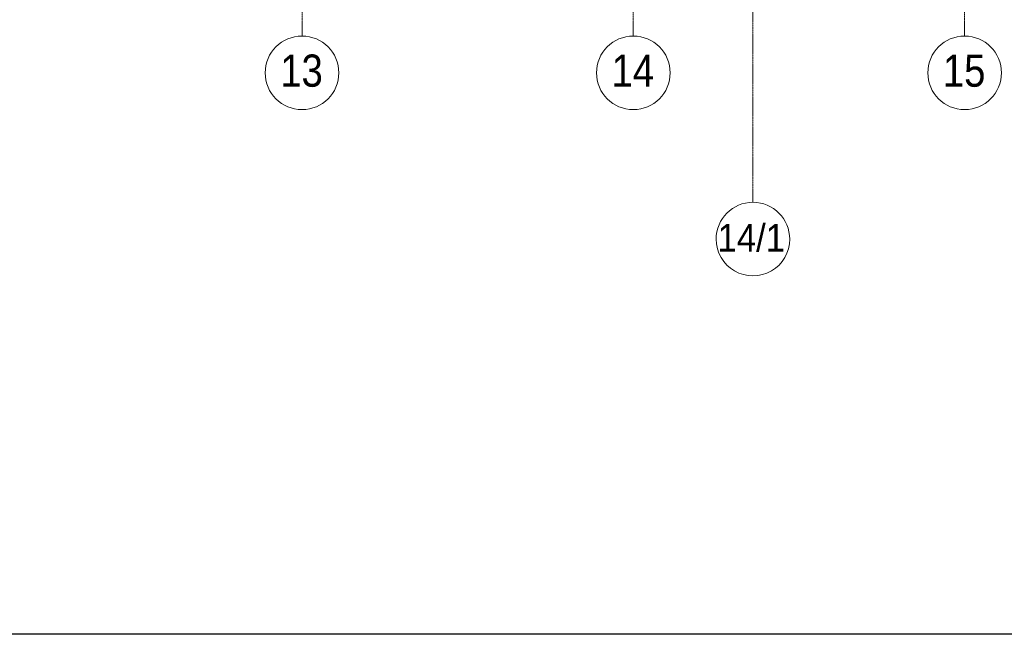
# Model space of a CAD drawing. Header units: millimetres. Extents: x -290 to 116110, y -2975 to 80225.
# Tile 4 of 247: x 62922 to 73621, y -2975 to 3708. Entities that reach past the tile are written whole.
import ezdxf

# ---------------------------------------------------------------- set-up
doc = ezdxf.new("R2010")
doc.units = ezdxf.units.MM
doc.linetypes.add('ADSK_Линия сетки', pattern=[25, 20, -2.5, 0, -2.5])
doc.linetypes.add('ADSK_Линия сетки_2_', pattern=[25, 20, -2.5, 0, -2.5])
doc.layers.add('UNPLOTTED', color=2, linetype='Continuous', plot=False)
doc.layers.add('Оси', color=7, linetype='Continuous', lineweight=9)
doc.styles.add('Arial', font='arial.ttf', dxfattribs={"width": 0.85, "height": 350})
doc.styles.add('Arial_1', font='arial.ttf', dxfattribs={"width": 0.9, "height": 300})

# ---------------------------------------------------------------- blocks, each defined once
blk = doc.blocks.new('Ось сетки - Диаметр 8 мм-596476-B2_-11_400__На лист секция 4_-11_400')
at = {"layer": 'Оси', "color": 254, "lineweight": 20, "true_color": 0xcccccc}
for start, end in [(360, 180), (180, 360)]:
    blk.add_arc((0, 0), 4, start, end, dxfattribs=at)
blk = doc.blocks.new('135_SLK_GD_KR_rvt-1-B2_-11_400__На лист секция 4_-11_400')
at = {"layer": 'Оси', "color": 254, "linetype": 'ADSK_Линия сетки_2_', "true_color": 0xe5e5e5}
blk.add_line((-13064710, -9220612), (-13064710, -9297240), dxfattribs=at)
at = {"layer": 'Оси', "color": 254, "lineweight": 5, "true_color": 0xe5e5e5, "xscale": 99.99999999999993, "yscale": 99.99999999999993, "zscale": 99.99999999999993, "rotation": 180}
blk.add_blockref('Ось сетки - Диаметр 8 мм-596476-B2_-11_400__На лист секция 4_-11_400', (-13064710, -9297640), dxfattribs=at)
at = {"layer": 'Оси', "color": 254, "true_color": 0xcccccc, "insert": (-13065095, -9297476), "char_height": 300, "width": 909.11, "attachment_point": 1, "style": 'Arial_1'}
blk.add_mtext('14/1', dxfattribs=at)
blk = doc.blocks.new('Ось сетки - Круг_Ø8 мм-6577-B2_-11_400__На лист секция 4_-11_400')
at = {"layer": 'Оси', "color": 253, "lineweight": 20, "true_color": 0xaaaaaa}
for start, end in [(360, 180), (180, 360)]:
    blk.add_arc((0, 0), 4, start, end, dxfattribs=at)
blk = doc.blocks.new('A$Cc005853f')
at = {"layer": 'Оси', "color": 253, "linetype": 'ADSK_Линия сетки', "true_color": 0xaaaaaa}
for p, q in [((63903.1, 2607.6), (63903.1, 76892.8)), ((67503.1, 2607.6), (67503.1, 76893.1)), ((71103.1, 2607.6), (71103.1, 76893.3))]:
    blk.add_line(p, q, dxfattribs=at)
at = {"lineweight": 5}
blk.add_blockref('135_SLK_GD_KR_rvt-1-B2_-11_400__На лист секция 4_-11_400', (13133512.8, 9298039.8), dxfattribs=at)
at = {"layer": 'Оси', "color": 253, "lineweight": 20, "true_color": 0xaaaaaa, "xscale": 99.99999999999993, "yscale": 99.99999999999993, "zscale": 99.99999999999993}
for p in [(63903.1, 2207.6), (67503.1, 2207.6), (71103.1, 2207.6)]:
    blk.add_blockref('Ось сетки - Круг_Ø8 мм-6577-B2_-11_400__На лист секция 4_-11_400', p, dxfattribs=at)
at = {"layer": 'Оси', "color": 253, "true_color": 0xaaaaaa, "char_height": 350, "width": 572.405, "attachment_point": 1, "style": 'Arial'}
for s, insert in [('13', (63666.6, 2406.6)), ('14', (67266.6, 2406.6)), ('15', (70866.6, 2406.6))]:
    blk.add_mtext(s, dxfattribs=dict(at, insert=insert))
blk = doc.blocks.new('*U331')
at = {"layer": 'UNPLOTTED'}
blk.add_lwpolyline([(0, 832), (0, 0), (-1164, 0), (-1164, 831)], close=True, dxfattribs=at)

msp = doc.modelspace()

# ---------------------------------------------------------------- block references
msp.add_blockref('A$Cc005853f', (2087, 922))

# ---------------------------------------------------------------- next in the draw order: block references
at = {"layer": 'UNPLOTTED', "xscale": 100, "yscale": 100, "zscale": 100}
msp.add_blockref('*U331', (116110, -2975), dxfattribs=at)

doc.saveas('drawing.dxf')
